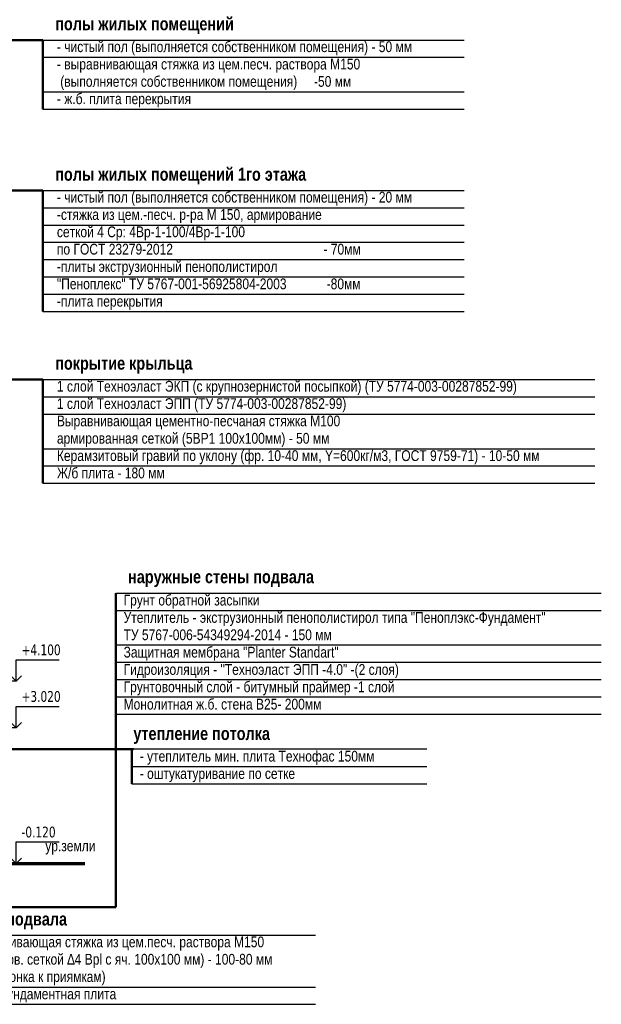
# Model space of a CAD drawing. Header units: millimetres. Extents: x 40580 to 1168286, y -220995 to 81020.
# Tile 106 of 194: x 346969 to 360433, y -70837 to -48034. Entities that reach past the tile are written whole.
import ezdxf

# ---------------------------------------------------------------- set-up
doc = ezdxf.new("R2010")
doc.units = ezdxf.units.MM
for name, color, linetype, lineweight in [('Standard', 7, 'Continuous', 25), ('Общий01', 7, 'Continuous', 13), ('Стена', 7, 'Continuous', 50), ('Стена_ кирпичная кладка нес.', 7, 'Continuous', 70)]:
    doc.layers.add(name, color=color, linetype=linetype, lineweight=lineweight)
doc.styles.add('Century Gothic', font='txt')
doc.styles.add('TAHOMA', font='tahoma.ttf')

# ---------------------------------------------------------------- blocks, each defined once
blk = doc.blocks.new('COMPLEX_ELEVATIONDIM_5')
at = {"layer": 'Standard', "color": 7, "linetype": 'Continuous', "lineweight": 25}
for p, q in [((215759, 4403), (215759, 4903)), ((215759, 4903), (216759, 4903)), ((215759, 4403), (214759, 4403)), ((215759, 4403), (215634, 4528)), ((215759, 4403), (215884, 4528)), ((215759, 4403), (215759, 4403)), ((215759, 4403), (215759, 4403)), ((215759, 4403), (215759, 4403)), ((215759, 4403), (215759, 4403)), ((215759, 3323), (215759, 3823)), ((215759, 3823), (216759, 3823)), ((215759, 3323), (215634, 3448)), ((215759, 3323), (215884, 3448)), ((215759, 3323), (214759, 3323)), ((215759, 3323), (215759, 3323)), ((215759, 3323), (215759, 3323)), ((215759, 3323), (215759, 3323)), ((215759, 3323), (215759, 3323)), ((215759, 183), (215759, 683)), ((215759, 683), (216759, 683)), ((215759, 183), (215634, 308)), ((215759, 183), (215884, 308)), ((215759, 183), (214759, 183)), ((215759, 183), (215759, 183)), ((215759, 183), (215759, 183)), ((215759, 183), (215759, 183)), ((215759, 183), (215759, 183))]:
    blk.add_line(p, q, dxfattribs=at)
at = {"layer": 'Standard', "color": 7, "linetype": 'Continuous', "lineweight": 25, "char_height": 250, "width": 104.17, "attachment_point": 7, "style": 'TAHOMA'}
for s, insert in [('\\W0.83;+4.100', (215884, 5003)), ('\\W0.83;+3.020', (215884, 3923)), ('\\W0.83;-0.120', (215884, 783))]:
    blk.add_mtext(s, dxfattribs=dict(at, insert=insert))

msp = doc.modelspace()

# ---------------------------------------------------------------- linework, layer by layer
at = {"layer": 'Общий01', "color": 7, "linetype": 'Continuous', "lineweight": 50}
for p, q in [((347506, -48505.2), (331656, -48505.2)), ((347506, -50105.2), (347506, -48505.2)), ((347506, -51988.9), (331666, -51988.9)), ((347506, -54788.9), (347506, -51988.9)), ((347506, -56368.9), (346036, -56368.9)), ((347506, -58768.9), (347506, -56368.9)), ((349192.6, -61314.2), (349192.6, -68586.4)), ((349601.1, -64929.3), (341551.1, -64929.3)), ((349565.9, -64929.3), (349565.9, -65729.3)), ((349192.6, -68586.4), (343992.5, -68586.4))]:
    msp.add_line(p, q, dxfattribs=at)
at = {"layer": 'Общий01', "color": 7, "linetype": 'Continuous', "lineweight": 25}
for p, q in [((347506, -48505.2), (357256.5, -48505.2)), ((347506, -48905.2), (357256.5, -48905.2)), ((347506, -49705.2), (357256.5, -49705.2)), ((347506, -50105.2), (357256.5, -50105.2)), ((347506, -51988.9), (357256.5, -51988.9)), ((347506, -52388.9), (357256.5, -52388.9)), ((347506, -52788.9), (357256.5, -52788.9)), ((347506, -53188.9), (357256.5, -53188.9)), ((347506, -53588.9), (357256.5, -53588.9)), ((347506, -53988.9), (357256.5, -53988.9)), ((347506, -54388.9), (357256.5, -54388.9)), ((347506, -54788.9), (357256.5, -54788.9)), ((347506, -56368.9), (360286.5, -56368.9)), ((347506, -56768.9), (360286.5, -56768.9)), ((347506, -57168.9), (360286.5, -57168.9)), ((347506, -57968.9), (360286.5, -57968.9)), ((347506, -58368.9), (360286.5, -58368.9)), ((347506, -58768.9), (360286.5, -58768.9)), ((349192.6, -61314.2), (360432.6, -61314.2)), ((349192.6, -61714.2), (360432.6, -61714.2)), ((349192.6, -62514.2), (360432.6, -62514.2)), ((349192.6, -62914.2), (360432.6, -62914.2)), ((349192.6, -63314.2), (360432.6, -63314.2)), ((349192.6, -63714.2), (360432.6, -63714.2)), ((349192.6, -64114.2), (360432.6, -64114.2)), ((356390.2, -64929.3), (349565.9, -64929.3)), ((349565.9, -65329.3), (356390.2, -65329.3)), ((349565.9, -65729.3), (356390.2, -65729.3)), ((345374.7, -69237.2), (353815.2, -69237.2)), ((345374.7, -70437.2), (353815.2, -70437.2)), ((345374.7, -70837.2), (353815.2, -70837.2))]:
    msp.add_line(p, q, dxfattribs=at)
at = {"layer": 'Стена', "color": 7, "linetype": 'Continuous', "lineweight": 70}
msp.add_line((346382.5, -67576.9), (348474.4, -67576.9), dxfattribs=at)

# ---------------------------------------------------------------- block references
at = {"layer": 'Standard', "color": 7, "linetype": 'Continuous', "lineweight": 25}
msp.add_blockref('COMPLEX_ELEVATIONDIM_5', (131127.6, -67760.1), dxfattribs=at)

# ---------------------------------------------------------------- texts
at = {"layer": 'Стена_ кирпичная кладка нес.', "color": 7, "linetype": 'Continuous', "lineweight": 25, "attachment_point": 7, "style": 'Century Gothic'}
for s, insert, char_height, width in [('{\\fCentury Gothic|i0|b1;\\H300.000000;\\W0.833333;\\C7;полы жилых помещений}\\P', (347791.2, -48366.2), 300, 4450), ('{\\fCentury Gothic|i0|b1;\\H300.000000;\\W0.833333;\\C7;полы жилых помещений 1го этажа}\\P', (347791.2, -51849.9), 300, 6337.5), ('{\\fCentury Gothic|i0|b1;\\H300.000000;\\W0.833333;\\C7;покрытие крыльца}\\P', (347791.2, -56229.9), 300, 3466.667), ('{\\fCentury Gothic|i0|b1;\\H300.000000;\\W0.833333;\\C7;наружные стены подвала}\\P', (349477.8, -61175.2), 300, 4754.167), ('{\\fCentury Gothic|i0|b1;\\H300.000000;\\W0.833333;\\C7;утепление потолка}\\P', (349601.1, -64806.5), 300, 3533.333), ('\\W0.83;ур.земли', (347562.3, -67368.4), 250, 1437.5), ('{\\fCentury Gothic|i0|b1;\\H300.000000;\\W0.833333;\\C7;полы подвала}\\P', (345659.9, -69098.1), 300, 2600)]:
    msp.add_mtext(s, dxfattribs=dict(at, insert=insert, char_height=char_height, width=width))
at = {"layer": 'Стена_ кирпичная кладка нес.', "color": 7, "linetype": 'Continuous', "lineweight": 25, "char_height": 250, "attachment_point": 1, "line_spacing_factor": 0.963855, "style": 'Century Gothic'}
for s, insert, width in [('{\\fCentury Gothic|i0|b0;\\H250.000000;\\W0.833333;\\C7;- чистый пол (выполняется собственником помещения) - 50 мм}\\P{\\fCentury Gothic|i0|b0;\\H250.000000;\\W0.833333;\\C7;- выравнивающая стяжка из цем.песч. раствора М150 }\\P{\\fCentury Gothic|i0|b0;\\H250.000000;\\W0.833333;\\C7; (выполняется собственником помещения)     -50 мм}\\P{\\fCentury Gothic|i0|b0;\\H250.000000;\\W0.833333;\\C7;- ж.б. плита перекрытия}\\P', (347830.8, -48534.7), 9326.389), ('{\\fCentury Gothic|i0|b0;\\H250.000000;\\W0.833333;\\C7;- чистый пол (выполняется собственником помещения) - 20 мм}\\P{\\fCentury Gothic|i0|b0;\\H250.000000;\\W0.833333;\\C7;-стяжка из цем.-песч. р-ра М 150, армирование }\\P{\\fCentury Gothic|i0|b0;\\H250.000000;\\W0.833333;\\C7;сеткой 4 Ср: 4Вр-1-100/4Вр-1-100 }\\P{\\fCentury Gothic|i0|b0;\\H250.000000;\\W0.833333;\\C7;по ГОСТ 23279-2012                                             - 70мм}\\P{\\fCentury Gothic|i0|b0;\\H250.000000;\\W0.833333;\\C7;-плиты экструзионный пенополистирол}\\P{\\fCentury Gothic|i0|b0;\\H250.000000;\\W0.833333;\\C7;"Пеноплекс" ТУ 5767-001-56925804-2003            -80мм}\\P{\\fCentury Gothic|i0|b0;\\H250.000000;\\W0.833333;\\C7;-плита перекрытия                                            }\\P', (347830.8, -52018.4), 10020.833), ('{\\fCentury Gothic|i0|b0;\\H250.000000;\\W0.833333;\\C7;1 слой Техноэласт ЭКП (с крупнозернистой посыпкой) (ТУ 5774-003-00287852-99)}\\P{\\fCentury Gothic|i0|b0;\\H250.000000;\\W0.833333;\\C7;1 слой Техноэласт ЭПП (ТУ 5774-003-00287852-99)}\\P{\\fCentury Gothic|i0|b0;\\H250.000000;\\W0.833333;\\C7;Выравнивающая цементно-песчаная стяжка М100}\\P{\\fCentury Gothic|i0|b0;\\H250.000000;\\W0.833333;\\C7;армированная сеткой (5ВР1 100х100мм) - 50 мм}\\P{\\fCentury Gothic|i0|b0;\\H250.000000;\\W0.833333;\\C7;Керамзитовый гравий по уклону (фр. 10-40 мм, Y=600кг/м3, ГОСТ 9759-71) - 10-50 мм}\\P{\\fCentury Gothic|i0|b0;\\H250.000000;\\W0.833333;\\C7;Ж/б плита - 180 мм}\\P', (347830.8, -56398.4), 12486.111), ('{\\fCentury Gothic|i0|b0;\\H250.000000;\\W0.833333;\\C7;Грунт обратной засыпки}\\P{\\fCentury Gothic|i0|b0;\\H250.000000;\\W0.833333;\\C7;Утеплитель - экструзионный пенополистирол типа "Пеноплэкс-Фундамент"}\\P{\\fCentury Gothic|i0|b0;\\H250.000000;\\W0.833333;\\C7;ТУ 5767-006-54349294-2014 - 150 мм}\\P{\\fCentury Gothic|i0|b0;\\H250.000000;\\W0.833333;\\C7;Защитная мембрана "Planter Standart"}\\P{\\fCentury Gothic|i0|b0;\\H250.000000;\\W0.833333;\\C7;Гидроизоляция - "Техноэласт ЭПП -4.0" -(2 слоя)}\\P{\\fCentury Gothic|i0|b0;\\H250.000000;\\W0.833333;\\C7;Грунтовочный слой - битумный праймер -1 слой}\\P{\\fCentury Gothic|i0|b0;\\H250.000000;\\W0.833333;\\C7;Монолитная ж.б. стена В25- 200мм}\\P', (349374.4, -61350.7), 11062.5), ('{\\fCentury Gothic|i0|b0;\\H250.000000;\\W0.833333;\\C7;- утеплитель мин. плита Технофас 150мм }\\P{\\fCentury Gothic|i0|b0;\\H250.000000;\\W0.833333;\\C7;- оштукатуривание по сетке}\\P', (349747.7, -64965.7), 6243.056), ('{\\fCentury Gothic|i0|b0;\\H250.000000;\\W0.833333;\\C7; выравнивающая стяжка из цем.песч. раствора М150}\\P{\\fCentury Gothic|i0|b0;\\H250.000000;\\W0.833333;\\C7; (армиров. сеткой ∆4 Врl с яч. 100х100 мм) - 100-80 мм}\\P{\\fCentury Gothic|i0|b0;\\H250.000000;\\W0.833333;\\C7; (разуклонка к приямкам)}\\P{\\fCentury Gothic|i0|b0;\\H250.000000;\\W0.833333;\\C7;- ж.б. фундаментная плита}\\P', (345699.5, -69266.7), 8020.833)]:
    msp.add_mtext(s, dxfattribs=dict(at, insert=insert, width=width))

doc.saveas('drawing.dxf')
